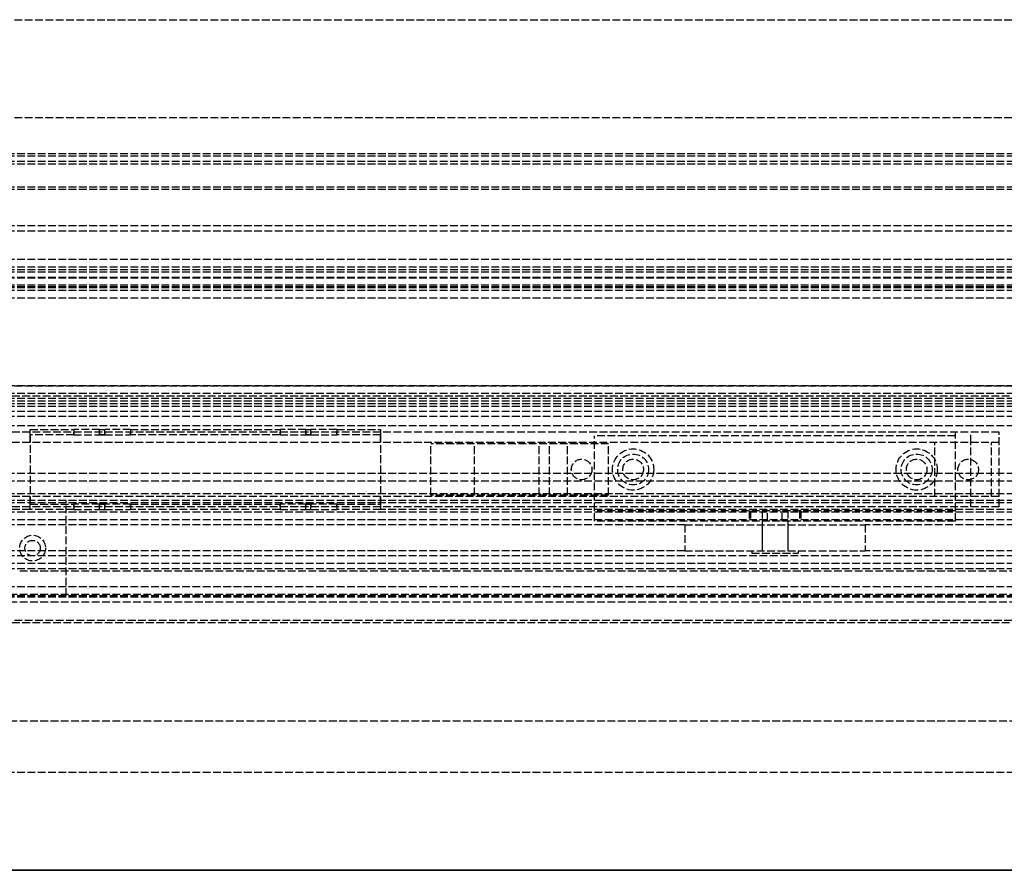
# Model space of a CAD drawing. Header units: millimetres. Extents: x 0 to 3534, y 0 to 599.
# Tile 11 of 19: x 1356 to 1547, y 0 to 165. Entities that reach past the tile are written whole.
import ezdxf

# ---------------------------------------------------------------- set-up
doc = ezdxf.new("R2010")
doc.units = ezdxf.units.MM
doc.header["$LTSCALE"] = 10
doc.linetypes.add('ALLCAD_Strich', pattern=[0.2, 0.15, -0.05])
doc.layers.add('BESCH_KONT_sich_schn_ansi_2d', color=40, linetype='Continuous')
doc.layers.add('BESCH_KONT_sich_schn_grun_2d', color=10, linetype='Continuous')

msp = doc.modelspace()

# ---------------------------------------------------------------- linework, layer by layer
at = {"layer": 'BESCH_KONT_sich_schn_ansi_2d', "linetype": 'ALLCAD_Strich'}
for p, q in [((0, 0, 2121), (3534, 0, 2121)), ((0, 0, 2202), (3534, 0, 2202)), ((0, 0, 2102), (3534, 0, 2102)), ((19, 0, 2087), (3515, 0, 2087)), ((19, 0, 79), (3515, 0, 79)), ((19, 0, 73), (3515, 0, 73)), ((3515, 0, 62), (19, 0, 62)), ((3515, 0, 54.5), (19, 0, 54.5)), ((3515, 0, 53.5), (19, 0, 53.5)), ((3515, 0, 50), (19, 0, 50)), ((3515, 0, 54), (19, 0, 54)), ((3515, 0, 45), (19, 0, 45)), ((3515, 0, 48), (19, 0, 48)), ((3515, 0, 58.5), (19, 0, 58.5)), ((3515, 0, 39.5), (19, 0, 39.5)), ((3412.5, 0, 41.5), (19, 0, 41.5)), ((3515, 0, 59), (19, 0, 59)), ((3515, 0, 60), (19, 0, 60)), ((3515, 0, 53.59), (19, 0, 53.59)), ((3515, 0, 46), (19, 0, 46)), ((3515, 0, 2044), (19, 0, 2044)), ((3515, 0, 2043), (19, 0, 2043)), ((3515, 0, 2046.5), (19, 0, 2046.5)), ((3515, 0, 2079), (19, 0, 2079)), ((3515, 0, 2100), (19, 0, 2100)), ((3515, 0, 2101.5), (19, 0, 2101.5)), ((3515, 0, 2121.55), (19, 0, 2121.55)), ((3515, 0, 2122.5), (19, 0, 2122.5)), ((3515, 0, 2122), (19, 0, 2122)), ((3515, 0, 2040), (19, 0, 2040)), ((3515, 0, 2037.5), (19, 0, 2037.5)), ((3515, 0, 2036.5), (19, 0, 2036.5)), ((3515, 0, 2045.5), (19, 0, 2045.5)), ((3515, 0), (19, 0)), ((3515, 0, 2098.5), (19, 0, 2098.5)), ((1181, 0, 2080), (2353, 0, 2080)), ((1181, 0, 32), (2353, 0, 32)), ((2344, 0, 2086.5), (1190, 0, 2086.5)), ((1190, 0, 73.5), (2344, 0, 73.5)), ((1358, 0, 2055), (1238, 0, 2055)), ((1546, 0, 2076), (1238, 0, 2076)), ((1310, 0, 2039.5), (1365, 0, 2039.5)), ((1365, 0, 2037.5), (1310, 0, 2037.5)), ((1323, 0, 2097.5), (1606, 0, 2097.5)), ((1467.5, 0, 2078), (1325, 0, 2078)), ((1606, 0, 2096), (1325.5, 0, 2096)), ((1608, 0, 2083.5), (1325.5, 0, 2083.5)), ((1471, 0, 2081), (1342, 0, 2081)), ((1795.5, 0, 2087.5), (1355.5, 0, 2087.5)), ((1795.5, 0, 2092.5), (1355.5, 0, 2092.5)), ((1356, 0, 2034.5), (1356, 0, 2037.5)), ((1361, 0, 2034.5), (1356, 0, 2034.5)), ((2178, 0, 29), (1356, 0, 29)), ((2178, 0, 31), (1356, 0, 31)), ((1357, 0, 2034.5), (1357, 0, 2036.5)), ((1358, 0, 2055), (1426, 0, 2055)), ((1358, 0, 2061.5), (1358, 0, 2055)), ((1358, 0, 2056), (1426, 0, 2056)), ((1366.5, 0, 2061.5), (1358, 0, 2061.5)), ((1426, 0, 2056), (1358, 0, 2056)), ((1360, 0, 2034.5), (1360, 0, 2036.5)), ((1361, 0, 2034.5), (1361, 0, 2037.5)), ((1365, 0, 2039.5), (1365, 0, 2037.5)), ((1371.5, 0, 2066.5), (1372.5, 0, 2066.5)), ((1406.5, 0, 2061.5), (1377.5, 0, 2061.5)), ((1411.5, 0, 2066.5), (1412.5, 0, 2066.5)), ((1426, 0, 2061.5), (1417.5, 0, 2061.5)), ((1426, 0, 2061.5), (1426, 0, 2055)), ((1546, 0, 2055), (1426, 0, 2055)), ((1462.25, 0, 2067.5), (1435.75, 0, 2067.5)), ((1435.75, 0, 2067.5), (1435.75, 0, 2050)), ((1435.75, 0, 2050), (1444.25, 0, 2050)), ((1444.25, 0, 2050), (1444.25, 0, 2058)), ((1444.25, 0, 2058), (1456.75, 0, 2058)), ((1456.75, 0, 2058), (1456.75, 0, 2050)), ((1456.75, 0, 2050), (1458.75, 0, 2050)), ((1458.75, 0, 2050), (1470.25, 0, 2059.5)), ((1470.25, 0, 2063), (1462.25, 0, 2067.5)), ((1463, 0, 2078), (1463, 0, 2076)), ((1467, 0, 2078), (1467, 0, 2076)), ((1467.5, 0, 2077.5), (1497.74, 0, 2050.28)), ((1467.5, 0, 2077.5), (1467.5, 0, 2080)), ((1537.5, 0, 2078), (1467.5, 0, 2078)), ((1470.25, 0, 2059.5), (1470.25, 0, 2063)), ((1479, 0, 2081), (1471, 0, 2081)), ((1471, 0, 2080), (1471, 0, 2081.5)), ((1479, 0, 2081.5), (1471, 0, 2081.5)), ((1472, 0, 2078), (1472, 0, 2076)), ((1473, 0, 2078), (1473, 0, 2081.5)), ((1477, 0, 2078), (1477, 0, 2081.5)), ((1478, 0, 2078), (1478, 0, 2076)), ((1526, 0, 2081), (1479, 0, 2081)), ((1479, 0, 2080), (1479, 0, 2081.5)), ((1497.5, 0, 2059), (1497.5, 0, 2069)), ((1503.91, 0, 2049), (1501.09, 0, 2049)), ((1507.26, 0, 2050.28), (1537.5, 0, 2077.5)), ((1507.5, 0, 2069), (1507.5, 0, 2059)), ((1534, 0, 2081), (1526, 0, 2081)), ((1526, 0, 2080), (1526, 0, 2081.5)), ((1534, 0, 2081.5), (1526, 0, 2081.5)), ((1527, 0, 2078), (1527, 0, 2076)), ((1528, 0, 2078), (1528, 0, 2081.5)), ((1532, 0, 2078), (1532, 0, 2081.5)), ((1533, 0, 2078), (1533, 0, 2076)), ((1533.5, 0, 2058.25), (1544.5, 0, 2058.25)), ((1533.5, 0, 2073.75), (1533.5, 0, 2058.25)), ((1544.5, 0, 2073.75), (1533.5, 0, 2073.75)), ((1591, 0, 2081), (1534, 0, 2081)), ((1534, 0, 2080), (1534, 0, 2081.5)), ((1537.5, 0, 2077.5), (1537.5, 0, 2080)), ((1546, 0, 2078), (1537.5, 0, 2078)), ((1538, 0, 2078), (1538, 0, 2076)), ((1542, 0, 2078), (1542, 0, 2076)), ((1544.5, 0, 2058.25), (1544.5, 0, 2073.75)), ((1545.98, 0, 2075.99), (1545.98, 0, 2076)), ((1545.98, 0, 2075.99), (1545.98, 0, 2075.99)), ((1545.98, 0, 2076), (1545.98, 0, 2076)), ((1545.98, 0, 2076), (1545.98, 0, 2075.99)), ((1545.98, 0, 2075.99), (1545.98, 0, 2075.99)), ((1545.98, 0, 2076), (1545.98, 0, 2075.99)), ((1545.99, 0, 2075.99), (1545.99, 0, 2076)), ((1545.99, 0, 2075.99), (1545.99, 0, 2076)), ((1545.99, 0, 2076), (1545.99, 0, 2076)), ((1545.99, 0, 2076), (1545.99, 0, 2076)), ((1545.99, 0, 2075.99), (1545.99, 0, 2075.99)), ((1545.99, 0, 2075.99), (1545.99, 0, 2075.99)), ((1545.99, 0, 2075.99), (1545.99, 0, 2075.99)), ((1545.99, 0, 2076), (1545.99, 0, 2076)), ((1545.99, 0, 2076), (1545.99, 0, 2076)), ((1545.99, 0, 2076), (1545.99, 0, 2076)), ((1545.99, 0, 2076), (1545.99, 0, 2075.99)), ((1545.99, 0, 2076), (1545.99, 0, 2076)), ((2209, 0, 2078), (1546, 0, 2078)), ((1546, 0, 2055), (1546, 0, 2078)), ((1546, 0, 2075.99), (1546, 0, 2075.99)), ((1546, 0, 2076), (1546, 0, 2076)), ((1546, 0, 2076), (1546, 0, 2075.99)), ((1546, 0, 2075.99), (1546, 0, 2075.99)), ((1546, 0, 2076), (1546, 0, 2075.99))]:
    msp.add_line(p, q, dxfattribs=at)
at = {"layer": 'BESCH_KONT_sich_schn_ansi_2d', "linetype": 'ALLCAD_Strich', "extrusion": (0, -1, 0)}
for radius in [17.5, 4.5, 2.5]:
    msp.add_circle((1502.5, 2060.5), radius, dxfattribs=at)
at = {"layer": 'BESCH_KONT_sich_schn_ansi_2d', "linetype": 'ALLCAD_Strich', "extrusion": (0, 1, 0)}
for centre, radius in [((-1502.5, 2060.5), 2.5), ((-1539, 2062), 1.5), ((-1539, 2070), 1.5)]:
    msp.add_circle(centre, radius, dxfattribs=at)
at = {"layer": 'BESCH_KONT_sich_schn_ansi_2d', "linetype": 'ALLCAD_Strich', "extrusion": (0, -1, 0)}
for centre, radius, start, end in [((1371.5, 2061.5), 5, 90, 180), ((1372.5, 2061.5), 5, 360, 90), ((1411.5, 2061.5), 5, 90, 180), ((1412.5, 2061.5), 5, 360, 90), ((1501.09, 2054), 5, 228.0128, 270), ((1503.91, 2054), 5, 270, 311.9872), ((1545.98, 2076), 0.00116, 90, 180), ((1545.98, 2075.99), 0.00116, 180, 270), ((1545.98, 2076), 0.00271, 0, 90), ((1545.98, 2075.99), 0.00271, 270, 0), ((1545.99, 2076), 0.00217, 0, 90), ((1545.99, 2076), 0.00217, 270, 360), ((1546, 2076), 0.00116, 90, 180), ((1546, 2075.99), 0.00116, 180, 270), ((1546, 2076), 0.00271, 0, 90), ((1546, 2075.99), 0.00271, 270, 0)]:
    msp.add_arc(centre, radius, start, end, dxfattribs=at)
at = {"layer": 'BESCH_KONT_sich_schn_ansi_2d', "linetype": 'ALLCAD_Strich', "extrusion": (0, 1, 0)}
for centre, radius, start, end in [((-1502.5, 2069), 5, 0, 180), ((-1502.5, 2059), 5, 180, 0), ((-1545.98, 2075.99), 0.00271, 270, 0), ((-1545.98, 2076), 0.00271, 0, 90), ((-1545.98, 2075.99), 0.00116, 180, 270), ((-1545.98, 2076), 0.00116, 90, 180), ((-1546, 2075.99), 0.00271, 270, 0), ((-1546, 2076), 0.00271, 0, 90), ((-1545.99, 2076), 0.00093, 180, 270), ((-1545.99, 2076), 0.00093, 90, 180), ((-1546, 2075.99), 0.00116, 180, 270), ((-1546, 2076), 0.00116, 90, 180)]:
    msp.add_arc(centre, radius, start, end, dxfattribs=at)
at = {"layer": 'BESCH_KONT_sich_schn_grun_2d', "linetype": 'ALLCAD_Strich'}
for p, q in [((19, 165), (3515, 165)), ((19, 146), (3515, 146)), ((3515, 139), (19, 139)), ((3515, 138.5), (19, 138.5)), ((3515, 137.5), (19, 137.5)), ((3515, 137), (19, 137)), ((3515, 132.5), (19, 132.5)), ((3515, 132.09), (19, 132.09)), ((3515, 125), (19, 125)), ((3515, 124), (19, 124)), ((3515, 124), (19.02, 124)), ((3515, 118.5), (19, 118.5)), ((3515, 117), (19, 117)), ((3515, 116.5), (19, 116.5)), ((3515, 116), (19, 116)), ((3515, 115), (19, 115)), ((3515, 114.84), (19, 114.84)), ((3515, 113.5), (19, 113.5)), ((3515, 113.18), (19, 113.18)), ((3515, 113), (19, 113)), ((3515, 112.5), (19, 112.5)), ((3515, 111), (19, 111)), ((19, 94), (3515, 94)), ((3515, 94), (19, 94)), ((3515, 92.5), (19, 92.5)), ((1548, 92), (19, 92)), ((3515, 91.5), (19, 91.5)), ((3515, 91), (19, 91)), ((3515, 90.5), (19, 90.5)), ((3515, 90), (19, 90)), ((3515, 89), (19, 89)), ((3515, 88), (19, 88)), ((3515, 86.25), (19, 86.25)), ((1546, 85), (1238, 85)), ((1358, 84.5), (1358, 85.5)), ((1358, 85.5), (1366.5, 85.5)), ((1358, 84.5), (1358, 85)), ((1358, 84.5), (1358, 71)), ((1366.5, 84.5), (1358, 84.5)), ((1358, 83), (1358, 84.5)), ((1366.5, 84.5), (1358, 84.5)), ((1371.5, 85.5), (1366.5, 85.5)), ((1366.5, 85.5), (1366.5, 84.5)), ((1366.5, 84.5), (1366.5, 85)), ((1366.5, 84.5), (1371.5, 84.5)), ((1366.5, 84.5), (1371.5, 84.5)), ((1371.5, 85.5), (1372.5, 85.5)), ((1371.5, 84.5), (1371.5, 85.5)), ((1371.5, 85), (1371.5, 84.5)), ((1371.5, 84.5), (1372.5, 84.5)), ((1372.5, 84.5), (1371.5, 84.5)), ((1372.5, 84.5), (1372.5, 85.5)), ((1377.5, 85.5), (1372.5, 85.5)), ((1372.5, 85), (1372.5, 84.5)), ((1372.5, 84.5), (1377.5, 84.5)), ((1372.5, 84.5), (1377.5, 84.5)), ((1377.5, 85.5), (1406.5, 85.5)), ((1377.5, 85.5), (1377.5, 84.5)), ((1377.5, 84.5), (1377.5, 85)), ((1406.5, 84.5), (1377.5, 84.5)), ((1406.5, 84.5), (1377.5, 84.5)), ((1411.5, 85.5), (1406.5, 85.5)), ((1406.5, 85.5), (1406.5, 84.5)), ((1406.5, 84.5), (1406.5, 85)), ((1406.5, 84.5), (1411.5, 84.5)), ((1406.5, 84.5), (1411.5, 84.5)), ((1411.5, 85.5), (1412.5, 85.5)), ((1411.5, 84.5), (1411.5, 85.5)), ((1411.5, 85), (1411.5, 84.5)), ((1411.5, 84.5), (1412.5, 84.5)), ((1412.5, 84.5), (1411.5, 84.5)), ((1412.5, 84.5), (1412.5, 85.5)), ((1417.5, 85.5), (1412.5, 85.5)), ((1412.5, 85), (1412.5, 84.5)), ((1412.5, 84.5), (1417.5, 84.5)), ((1412.5, 84.5), (1417.5, 84.5)), ((1417.5, 85.5), (1426, 85.5)), ((1417.5, 85.5), (1417.5, 84.5)), ((1417.5, 84.5), (1417.5, 85)), ((1426, 84.5), (1417.5, 84.5)), ((1426, 84.5), (1417.5, 84.5)), ((1426, 85.5), (1426, 84.5)), ((1426, 85), (1426, 84.5)), ((1426, 84.5), (1426, 71)), ((1426, 83), (1426, 84.5)), ((1467.5, 67.75), (1467.5, 84.25)), ((1537.5, 84.25), (1467.5, 84.25)), ((1537.5, 84.25), (1537.5, 85)), ((1537.5, 67.75), (1537.5, 84.25)), ((1540.5, 83), (1540.5, 85)), ((1546, 70.5), (1546, 85)), ((1545.98, 83), (1238, 83)), ((1462.25, 82.75), (1435.75, 82.75)), ((1435.75, 72.75), (1435.75, 82.75)), ((1444.25, 72.75), (1444.25, 82.75)), ((1456.75, 72.75), (1456.75, 82.75)), ((1458.75, 72.75), (1458.75, 82.75)), ((1470.25, 82.75), (1462.25, 82.75)), ((1462.25, 72.75), (1462.25, 82.75)), ((1470.25, 72.75), (1470.25, 82.75)), ((1533.5, 72.5), (1533.5, 83)), ((1540.5, 72.5), (1540.5, 83)), ((1544.5, 72.5), (1544.5, 83)), ((1545.98, 83), (1545.98, 83)), ((1545.98, 83), (1545.98, 83)), ((1545.98, 83), (1545.98, 83)), ((1545.98, 83), (1545.98, 83)), ((1545.98, 83), (1545.98, 83)), ((1545.98, 83), (1545.98, 83)), ((1545.98, 83), (1545.98, 83)), ((1545.98, 83), (1545.98, 83)), ((1545.98, 83), (1545.99, 83)), ((1545.98, 83), (1545.98, 83)), ((1545.98, 83), (1545.98, 83)), ((1545.98, 83), (1545.98, 83)), ((1545.98, 83), (1545.98, 83)), ((1546, 83), (1545.98, 83)), ((1545.99, 83), (1545.99, 83)), ((1546, 83), (1545.99, 83)), ((1545.99, 83), (1545.99, 83)), ((1545.99, 83), (1545.99, 83)), ((1545.99, 83), (1545.99, 83)), ((1545.99, 83), (1545.99, 83)), ((1545.99, 83), (1545.99, 83)), ((1545.99, 83), (1545.99, 83)), ((1545.99, 83), (1545.99, 83)), ((1545.99, 83), (1545.99, 83)), ((1545.99, 83), (1545.99, 83)), ((1545.99, 83), (1545.99, 83)), ((1546, 83), (1546, 83)), ((1546, 83), (1546, 83)), ((1546, 83), (1546, 83)), ((1546, 83), (1546, 83)), ((1546, 83), (1546, 83)), ((1546, 83), (1546, 83)), ((1546, 83), (1546, 83)), ((1546, 83), (1546, 83)), ((1546, 83), (1546, 83)), ((1546, 83), (1546, 83)), ((1546, 83), (1546, 83)), ((1546, 83), (1546, 83)), ((3515, 77), (19, 77)), ((3515, 75.5), (19, 75.5)), ((3515, 73), (19, 73)), ((1462.25, 72.75), (1435.75, 72.75)), ((1470.25, 72.75), (1462.25, 72.75)), ((3515, 71.75), (19, 71.75)), ((3515, 71.25), (19, 71.25)), ((1546, 72.5), (1238, 72.5)), ((1358, 71), (1358, 72.5)), ((1358, 70), (1358, 71)), ((1358, 71), (1366.5, 71)), ((1358, 71), (1366.5, 71)), ((1358, 70.5), (1358, 71)), ((1365, 53.25), (1365, 71.75)), ((1371.5, 71), (1366.5, 71)), ((1366.5, 71), (1366.5, 70)), ((1371.5, 71), (1366.5, 71)), ((1366.5, 70.5), (1366.5, 71)), ((1371.5, 71), (1372.5, 71)), ((1371.5, 70), (1371.5, 71)), ((1372.5, 71), (1371.5, 71)), ((1371.5, 71), (1371.5, 70.5)), ((1372.5, 70), (1372.5, 71)), ((1377.5, 71), (1372.5, 71)), ((1377.5, 71), (1372.5, 71)), ((1372.5, 71), (1372.5, 70.5)), ((1377.5, 71), (1406.5, 71)), ((1377.5, 71), (1377.5, 70)), ((1377.5, 71), (1406.5, 71)), ((1377.5, 70.5), (1377.5, 71)), ((1411.5, 71), (1406.5, 71)), ((1406.5, 71), (1406.5, 70)), ((1411.5, 71), (1406.5, 71)), ((1406.5, 70.5), (1406.5, 71)), ((1411.5, 71), (1412.5, 71)), ((1411.5, 70), (1411.5, 71)), ((1412.5, 71), (1411.5, 71)), ((1411.5, 71), (1411.5, 70.5)), ((1412.5, 70), (1412.5, 71)), ((1417.5, 71), (1412.5, 71)), ((1417.5, 71), (1412.5, 71)), ((1412.5, 71), (1412.5, 70.5)), ((1417.5, 71), (1426, 71)), ((1417.5, 71), (1417.5, 70)), ((1417.5, 71), (1426, 71)), ((1417.5, 70.5), (1417.5, 71)), ((1426, 71), (1426, 72.5)), ((1426, 71), (1426, 70)), ((1426, 71), (1426, 70.5)), ((1540.5, 70.5), (1540.5, 72.5)), ((1358, 70), (19, 70)), ((3515, 69.5), (19, 69.5)), ((1546, 70.5), (1325, 70.5)), ((1366.5, 70), (1358, 70)), ((1366.5, 70), (1371.5, 70)), ((1371.5, 70), (1372.5, 70)), ((1372.5, 70), (1377.5, 70)), ((1406.5, 70), (1377.5, 70)), ((1406.5, 70), (1411.5, 70)), ((1411.5, 70), (1412.5, 70)), ((1412.5, 70), (1417.5, 70)), ((1426, 70), (1417.5, 70)), ((3515, 70), (1426, 70)), ((1537.5, 69.75), (1467.5, 69.75)), ((1497.5, 69.75), (1497.5, 67.75)), ((1497.74, 69.75), (1497.74, 67.75)), ((1500, 69.75), (1500, 62)), ((1501.09, 67.75), (1501.09, 69.75)), ((1503.91, 67.75), (1503.91, 69.75)), ((1505, 69.75), (1505, 62)), ((1507.26, 69.75), (1507.26, 67.75)), ((1507.5, 69.75), (1507.5, 67.75)), ((3515, 68), (19, 68)), ((1485, 67), (1299, 67)), ((1537.5, 67.75), (1467.5, 67.75)), ((1485, 67), (1485, 62)), ((1485, 67), (1520, 67)), ((1500, 67), (1500, 62)), ((1505, 67), (1505, 62)), ((2235, 67), (1520, 67)), ((1520, 67), (1520, 62)), ((1485, 62), (1299, 62)), ((1485, 62), (1520, 62)), ((1498, 62), (1498, 61.5)), ((1498, 61.5), (1507, 61.5)), ((1507, 62), (1507, 61.5)), ((2235, 62), (1520, 62)), ((3515, 61), (19, 61)), ((3515, 59.5), (19, 59.5)), ((2407, 58.5), (1127, 58.5)), ((1795.5, 58), (1355.5, 58)), ((3515, 55), (19, 55)), ((2397.5, 53.5), (1136.5, 53.5)), ((3515, 53.25), (19, 53.25)), ((3515, 53), (19, 53)), ((2399.5, 52), (1134.5, 52)), ((3534, 48), (0, 48)), ((1323, 48.5), (1606, 48.5)), ((0, 29), (3534, 29)), ((1591, 19), (1342, 19)), ((1181, 0), (2353, 0))]:
    msp.add_line(p, q, dxfattribs=at)
for centre, radius in [((1475, 77.75), 4), ((1475, 77.75), 3), ((1530, 77.75), 4), ((1530, 77.75), 3), ((1465, 77.75), 2), ((1475, 77.75), 2), ((1530, 77.75), 2), ((1540, 77.75), 2), ((1358.5, 62.5), 2.5), ((1358.5, 62.5), 1.5)]:
    msp.add_circle(centre, radius, dxfattribs=at)

doc.saveas('drawing.dxf')
